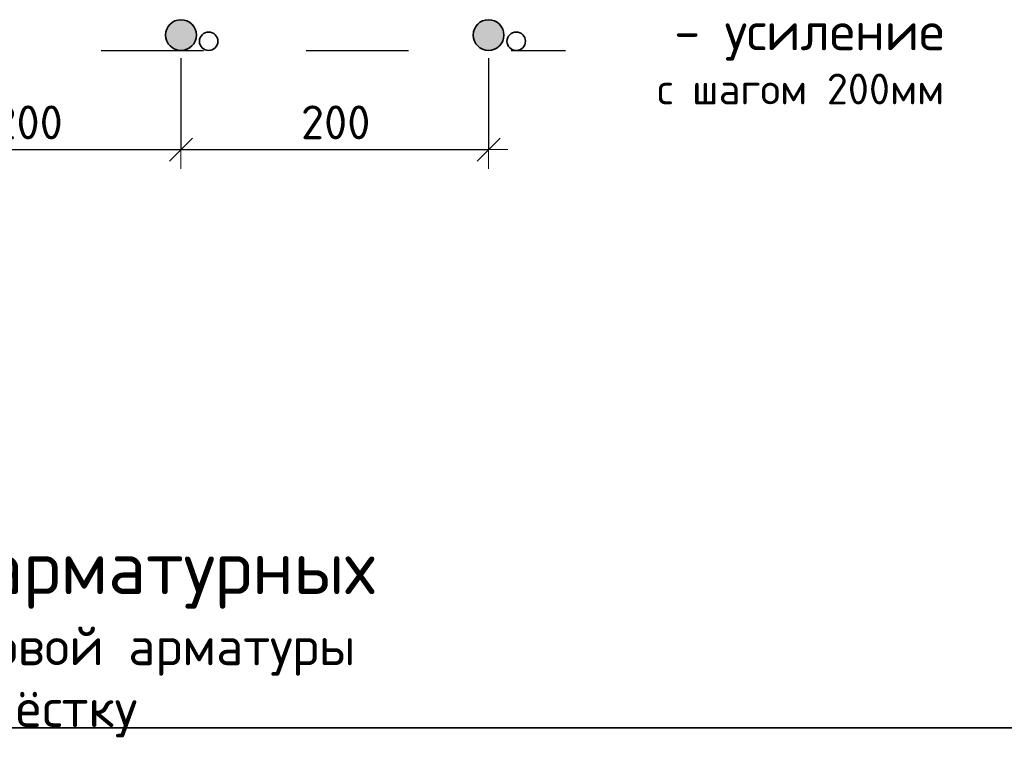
# Model space of a CAD drawing. Header units: metres. Extents: x -38 to 102, y -15 to 21.
# Tile 208 of 229: x 76.585 to 77.545, y 7.365 to 8.067. Entities that reach past the tile are written whole.
import ezdxf

# ---------------------------------------------------------------- set-up
doc = ezdxf.new("R2010")
doc.units = ezdxf.units.M
doc.header["$PDMODE"] = 65
doc.linetypes.add('______2', pattern=[0.0405, 0.03, -0.0105])
for name, color, linetype in [('XR$3$_3898', 7, 'Continuous'), ('XR$4$_3898', 7, 'Continuous'), ('XR$6$_3898', 7, 'Continuous')]:
    doc.layers.add(name, color=color, linetype=linetype)
for name, color, linetype, lineweight in [('XR$3$Размерная линия_ общее', 7, 'Continuous', 13), ('XR$4$Размерная линия_ общее', 7, 'Continuous', 13), ('XR$5$Текст_ примечание', 7, 'Continuous', 13), ('XR$6$Размерная линия_ общее', 7, 'Continuous', 13)]:
    doc.layers.add(name, color=color, linetype=linetype, lineweight=lineweight)
doc.styles.add('ISOCPEUR', font='txt')
doc.dimstyles.new('DIMSTYLE_8', dxfattribs={"dimtxt": 0.033, "dimasz": 0.0375, "dimexe": 0, "dimexo": 0, "dimgap": 0.0165, "dimtad": 2, "dimdec": 0, "dimlfac": 1000, "dimrnd": 1, "dimzin": 12, "dimdsep": 46, "dimtxsty": 'ISOCPEUR', "dimblk1": 'ALL_ML_STRICH', "dimblk2": 'ALL_ML_STRICH', "dimsah": 1, "dimcen": 0, "dimclrd": 7, "dimclre": 256, "dimclrt": 7, "dimadec": 0, "dimazin": 0, "dimtfac": 1, "dimtdec": 0, "dimtix": 1, "dimtmove": 2, "dimatfit": 3, "dimfxl": 0, "dimtzin": 0, "dimlwd": 0, "dimlwe": -3, "dimarcsym": 0})

# ---------------------------------------------------------------- blocks, each defined once
blk = doc.blocks.new('ALL_ML_STRICH')
at = {"color": 0, "linetype": 'ByBlock', "lineweight": -2}
for p, q in [((-0.3, -0.3), (0.3, 0.3)), ((0, -0.5), (0, 0.5)), ((-1, 0), (0.5, 0))]:
    blk.add_line(p, q, dxfattribs=at)
blk = doc.blocks.new('*D66')
at = {"layer": 'DEFPOINTS', "color": 7, "linetype": 'Continuous', "lineweight": 13, "transparency": 33554687}
for p in [(76.44196, 8.05168), (76.74196, 8.05168), (76.44196, 7.94007)]:
    blk.add_point(p, dxfattribs=at)
at = {"layer": 'XR$3$Размерная линия_ общее', "color": 253, "linetype": 'Continuous', "lineweight": -2, "true_color": 0xa0a0a0, "transparency": 33554687}
for p, q in [((76.44196, 8.02918), (76.44196, 7.94007)), ((76.74196, 8.02918), (76.74196, 7.94007))]:
    blk.add_line(p, q, dxfattribs=at)
at = {"layer": 'XR$3$Размерная линия_ общее', "color": 7, "linetype": 'Continuous', "lineweight": -2, "transparency": 33554687}
blk.add_line((76.44196, 7.94007), (76.74196, 7.94007), dxfattribs=at)
at = {"layer": 'XR$3$Размерная линия_ общее', "color": 7, "linetype": 'Continuous', "lineweight": 13, "transparency": 33554687, "xscale": 0.0375, "yscale": 0.0375, "zscale": 0.0375, "rotation": 180}
blk.add_blockref('ALL_ML_STRICH', (76.44196, 7.94007), dxfattribs=at)
at = {"layer": 'XR$3$Размерная линия_ общее', "color": 7, "linetype": 'Continuous', "lineweight": 13, "transparency": 33554687, "xscale": 0.0375, "yscale": 0.0375, "zscale": 0.0375}
blk.add_blockref('ALL_ML_STRICH', (76.74196, 7.94007), dxfattribs=at)
at = {"layer": 'XR$3$Размерная линия_ общее', "color": 7, "linetype": 'Continuous', "lineweight": 13, "transparency": 33554687, "insert": (76.55896, 7.98307), "char_height": 0.033, "width": 0.00165, "attachment_point": 1, "line_spacing_factor": 0.60241, "style": 'ISOCPEUR'}
blk.add_mtext('200', dxfattribs=at)
blk = doc.blocks.new('*D67')
at = {"layer": 'DEFPOINTS', "color": 7, "linetype": 'Continuous', "lineweight": 13, "transparency": 33554687}
for p in [(76.74196, 8.05168), (77.04196, 8.05168), (76.74196, 7.94007)]:
    blk.add_point(p, dxfattribs=at)
at = {"layer": 'XR$3$Размерная линия_ общее', "color": 253, "linetype": 'Continuous', "lineweight": -2, "true_color": 0xa0a0a0, "transparency": 33554687}
for p, q in [((76.74196, 8.02918), (76.74196, 7.94007)), ((77.04196, 8.02918), (77.04196, 7.94007))]:
    blk.add_line(p, q, dxfattribs=at)
at = {"layer": 'XR$3$Размерная линия_ общее', "color": 7, "linetype": 'Continuous', "lineweight": -2, "transparency": 33554687}
blk.add_line((76.74196, 7.94007), (77.04196, 7.94007), dxfattribs=at)
at = {"layer": 'XR$3$Размерная линия_ общее', "color": 7, "linetype": 'Continuous', "lineweight": 13, "transparency": 33554687, "xscale": 0.0375, "yscale": 0.0375, "zscale": 0.0375, "rotation": 180}
blk.add_blockref('ALL_ML_STRICH', (76.74196, 7.94007), dxfattribs=at)
at = {"layer": 'XR$3$Размерная линия_ общее', "color": 7, "linetype": 'Continuous', "lineweight": 13, "transparency": 33554687, "xscale": 0.0375, "yscale": 0.0375, "zscale": 0.0375}
blk.add_blockref('ALL_ML_STRICH', (77.04196, 7.94007), dxfattribs=at)
at = {"layer": 'XR$3$Размерная линия_ общее', "color": 7, "linetype": 'Continuous', "lineweight": 13, "transparency": 33554687, "insert": (76.85896, 7.98307), "char_height": 0.033, "width": 0.00165, "attachment_point": 1, "line_spacing_factor": 0.60241, "style": 'ISOCPEUR'}
blk.add_mtext('200', dxfattribs=at)
blk = doc.blocks.new('*D302')
at = {"layer": 'DEFPOINTS', "color": 7, "linetype": 'Continuous', "lineweight": 13, "transparency": 33554687}
for p in [(76.44196, 8.05168), (76.74196, 8.05168), (76.44196, 7.94007)]:
    blk.add_point(p, dxfattribs=at)
at = {"layer": 'XR$4$Размерная линия_ общее', "color": 253, "linetype": 'Continuous', "lineweight": -2, "true_color": 0xa0a0a0, "transparency": 33554687}
for p, q in [((76.44196, 8.02918), (76.44196, 7.94007)), ((76.74196, 8.02918), (76.74196, 7.94007))]:
    blk.add_line(p, q, dxfattribs=at)
at = {"layer": 'XR$4$Размерная линия_ общее', "color": 7, "linetype": 'Continuous', "lineweight": -2, "transparency": 33554687}
blk.add_line((76.44196, 7.94007), (76.74196, 7.94007), dxfattribs=at)
at = {"layer": 'XR$4$Размерная линия_ общее', "color": 7, "linetype": 'Continuous', "lineweight": 13, "transparency": 33554687, "xscale": 0.0375, "yscale": 0.0375, "zscale": 0.0375, "rotation": 180}
blk.add_blockref('ALL_ML_STRICH', (76.44196, 7.94007), dxfattribs=at)
at = {"layer": 'XR$4$Размерная линия_ общее', "color": 7, "linetype": 'Continuous', "lineweight": 13, "transparency": 33554687, "xscale": 0.0375, "yscale": 0.0375, "zscale": 0.0375}
blk.add_blockref('ALL_ML_STRICH', (76.74196, 7.94007), dxfattribs=at)
at = {"layer": 'XR$4$Размерная линия_ общее', "color": 7, "linetype": 'Continuous', "lineweight": 13, "transparency": 33554687, "insert": (76.55896, 7.98307), "char_height": 0.033, "width": 0.00165, "attachment_point": 1, "line_spacing_factor": 0.60241, "style": 'ISOCPEUR'}
blk.add_mtext('200', dxfattribs=at)
blk = doc.blocks.new('*D303')
at = {"layer": 'DEFPOINTS', "color": 7, "linetype": 'Continuous', "lineweight": 13, "transparency": 33554687}
for p in [(76.74196, 8.05168), (77.04196, 8.05168), (76.74196, 7.94007)]:
    blk.add_point(p, dxfattribs=at)
at = {"layer": 'XR$4$Размерная линия_ общее', "color": 253, "linetype": 'Continuous', "lineweight": -2, "true_color": 0xa0a0a0, "transparency": 33554687}
for p, q in [((76.74196, 8.02918), (76.74196, 7.94007)), ((77.04196, 8.02918), (77.04196, 7.94007))]:
    blk.add_line(p, q, dxfattribs=at)
at = {"layer": 'XR$4$Размерная линия_ общее', "color": 7, "linetype": 'Continuous', "lineweight": -2, "transparency": 33554687}
blk.add_line((76.74196, 7.94007), (77.04196, 7.94007), dxfattribs=at)
at = {"layer": 'XR$4$Размерная линия_ общее', "color": 7, "linetype": 'Continuous', "lineweight": 13, "transparency": 33554687, "xscale": 0.0375, "yscale": 0.0375, "zscale": 0.0375, "rotation": 180}
blk.add_blockref('ALL_ML_STRICH', (76.74196, 7.94007), dxfattribs=at)
at = {"layer": 'XR$4$Размерная линия_ общее', "color": 7, "linetype": 'Continuous', "lineweight": 13, "transparency": 33554687, "xscale": 0.0375, "yscale": 0.0375, "zscale": 0.0375}
blk.add_blockref('ALL_ML_STRICH', (77.04196, 7.94007), dxfattribs=at)
at = {"layer": 'XR$4$Размерная линия_ общее', "color": 7, "linetype": 'Continuous', "lineweight": 13, "transparency": 33554687, "insert": (76.85896, 7.98307), "char_height": 0.033, "width": 0.00165, "attachment_point": 1, "line_spacing_factor": 0.60241, "style": 'ISOCPEUR'}
blk.add_mtext('200', dxfattribs=at)
blk = doc.blocks.new('*D596')
at = {"layer": 'DEFPOINTS', "color": 7, "linetype": 'Continuous', "lineweight": 13, "transparency": 33554687}
for p in [(76.44196, 8.05168), (76.74196, 8.05168), (76.44196, 7.94007)]:
    blk.add_point(p, dxfattribs=at)
at = {"layer": 'XR$6$Размерная линия_ общее', "color": 253, "linetype": 'Continuous', "lineweight": -2, "true_color": 0xa0a0a0, "transparency": 33554687}
for p, q in [((76.44196, 8.02918), (76.44196, 7.94007)), ((76.74196, 8.02918), (76.74196, 7.94007))]:
    blk.add_line(p, q, dxfattribs=at)
at = {"layer": 'XR$6$Размерная линия_ общее', "color": 7, "linetype": 'Continuous', "lineweight": -2, "transparency": 33554687}
blk.add_line((76.44196, 7.94007), (76.74196, 7.94007), dxfattribs=at)
at = {"layer": 'XR$6$Размерная линия_ общее', "color": 7, "linetype": 'Continuous', "lineweight": 13, "transparency": 33554687, "xscale": 0.0375, "yscale": 0.0375, "zscale": 0.0375, "rotation": 180}
blk.add_blockref('ALL_ML_STRICH', (76.44196, 7.94007), dxfattribs=at)
at = {"layer": 'XR$6$Размерная линия_ общее', "color": 7, "linetype": 'Continuous', "lineweight": 13, "transparency": 33554687, "xscale": 0.0375, "yscale": 0.0375, "zscale": 0.0375}
blk.add_blockref('ALL_ML_STRICH', (76.74196, 7.94007), dxfattribs=at)
at = {"layer": 'XR$6$Размерная линия_ общее', "color": 7, "linetype": 'Continuous', "lineweight": 13, "transparency": 33554687, "insert": (76.55896, 7.98307), "char_height": 0.033, "width": 0.00165, "attachment_point": 1, "line_spacing_factor": 0.60241, "style": 'ISOCPEUR'}
blk.add_mtext('200', dxfattribs=at)
blk = doc.blocks.new('*D597')
at = {"layer": 'DEFPOINTS', "color": 7, "linetype": 'Continuous', "lineweight": 13, "transparency": 33554687}
for p in [(76.74196, 8.05168), (77.04196, 8.05168), (76.74196, 7.94007)]:
    blk.add_point(p, dxfattribs=at)
at = {"layer": 'XR$6$Размерная линия_ общее', "color": 253, "linetype": 'Continuous', "lineweight": -2, "true_color": 0xa0a0a0, "transparency": 33554687}
for p, q in [((76.74196, 8.02918), (76.74196, 7.94007)), ((77.04196, 8.02918), (77.04196, 7.94007))]:
    blk.add_line(p, q, dxfattribs=at)
at = {"layer": 'XR$6$Размерная линия_ общее', "color": 7, "linetype": 'Continuous', "lineweight": -2, "transparency": 33554687}
blk.add_line((76.74196, 7.94007), (77.04196, 7.94007), dxfattribs=at)
at = {"layer": 'XR$6$Размерная линия_ общее', "color": 7, "linetype": 'Continuous', "lineweight": 13, "transparency": 33554687, "xscale": 0.0375, "yscale": 0.0375, "zscale": 0.0375, "rotation": 180}
blk.add_blockref('ALL_ML_STRICH', (76.74196, 7.94007), dxfattribs=at)
at = {"layer": 'XR$6$Размерная линия_ общее', "color": 7, "linetype": 'Continuous', "lineweight": 13, "transparency": 33554687, "xscale": 0.0375, "yscale": 0.0375, "zscale": 0.0375}
blk.add_blockref('ALL_ML_STRICH', (77.04196, 7.94007), dxfattribs=at)
at = {"layer": 'XR$6$Размерная линия_ общее', "color": 7, "linetype": 'Continuous', "lineweight": 13, "transparency": 33554687, "insert": (76.85896, 7.98307), "char_height": 0.033, "width": 0.00165, "attachment_point": 1, "line_spacing_factor": 0.60241, "style": 'ISOCPEUR'}
blk.add_mtext('200', dxfattribs=at)

msp = doc.modelspace()

# ---------------------------------------------------------------- hatches: boundary and pattern name
at = {"linetype": 'Continuous', "lineweight": 25, "true_color": 0xa2a2a2, "transparency": 33554687}
for points in [[(76.75386, 8.06081), (76.75257, 8.06228), (76.7511, 8.06358), (76.74946, 8.06467), (76.7477, 8.06553), (76.74585, 8.06617), (76.74392, 8.06655), (76.74196, 8.06668), (76.74001, 8.06655), (76.73808, 8.06617), (76.73622, 8.06553), (76.73446, 8.06467), (76.73283, 8.06358), (76.73136, 8.06228), (76.73006, 8.06081), (76.72897, 8.05918), (76.72811, 8.05742), (76.72748, 8.05556), (76.72709, 8.05363), (76.72696, 8.05168), (76.72709, 8.04972), (76.72748, 8.04779), (76.72811, 8.04594), (76.72897, 8.04418), (76.73006, 8.04255), (76.73136, 8.04107), (76.73283, 8.03978), (76.73446, 8.03869), (76.73622, 8.03782), (76.73808, 8.03719), (76.74001, 8.0368), (76.74196, 8.03668), (76.74392, 8.0368), (76.74585, 8.03719), (76.7477, 8.03782), (76.74946, 8.03869), (76.7511, 8.03978), (76.75257, 8.04107), (76.75386, 8.04255), (76.75495, 8.04418), (76.75582, 8.04594), (76.75645, 8.04779), (76.75684, 8.04972), (76.75696, 8.05168), (76.75684, 8.05363), (76.75645, 8.05556), (76.75582, 8.05742), (76.75495, 8.05918)], [(76.75386, 8.06081), (76.75257, 8.06228), (76.7511, 8.06358), (76.74946, 8.06467), (76.7477, 8.06553), (76.74585, 8.06617), (76.74392, 8.06655), (76.74196, 8.06668), (76.74001, 8.06655), (76.73808, 8.06617), (76.73622, 8.06553), (76.73446, 8.06467), (76.73283, 8.06358), (76.73136, 8.06228), (76.73006, 8.06081), (76.72897, 8.05918), (76.72811, 8.05742), (76.72748, 8.05556), (76.72709, 8.05363), (76.72696, 8.05168), (76.72709, 8.04972), (76.72748, 8.04779), (76.72811, 8.04594), (76.72897, 8.04418), (76.73006, 8.04255), (76.73136, 8.04107), (76.73283, 8.03978), (76.73446, 8.03869), (76.73622, 8.03782), (76.73808, 8.03719), (76.74001, 8.0368), (76.74196, 8.03668), (76.74392, 8.0368), (76.74585, 8.03719), (76.7477, 8.03782), (76.74946, 8.03869), (76.7511, 8.03978), (76.75257, 8.04107), (76.75386, 8.04255), (76.75495, 8.04418), (76.75582, 8.04594), (76.75645, 8.04779), (76.75684, 8.04972), (76.75696, 8.05168), (76.75684, 8.05363), (76.75645, 8.05556), (76.75582, 8.05742), (76.75495, 8.05918)], [(76.75386, 8.06081), (76.75257, 8.06228), (76.7511, 8.06358), (76.74946, 8.06467), (76.7477, 8.06553), (76.74585, 8.06617), (76.74392, 8.06655), (76.74196, 8.06668), (76.74001, 8.06655), (76.73808, 8.06617), (76.73622, 8.06553), (76.73446, 8.06467), (76.73283, 8.06358), (76.73136, 8.06228), (76.73006, 8.06081), (76.72897, 8.05918), (76.72811, 8.05742), (76.72748, 8.05556), (76.72709, 8.05363), (76.72696, 8.05168), (76.72709, 8.04972), (76.72748, 8.04779), (76.72811, 8.04594), (76.72897, 8.04418), (76.73006, 8.04255), (76.73136, 8.04107), (76.73283, 8.03978), (76.73446, 8.03869), (76.73622, 8.03782), (76.73808, 8.03719), (76.74001, 8.0368), (76.74196, 8.03668), (76.74392, 8.0368), (76.74585, 8.03719), (76.7477, 8.03782), (76.74946, 8.03869), (76.7511, 8.03978), (76.75257, 8.04107), (76.75386, 8.04255), (76.75495, 8.04418), (76.75582, 8.04594), (76.75645, 8.04779), (76.75684, 8.04972), (76.75696, 8.05168), (76.75684, 8.05363), (76.75645, 8.05556), (76.75582, 8.05742), (76.75495, 8.05918)], [(77.05386, 8.06081), (77.05257, 8.06228), (77.0511, 8.06358), (77.04946, 8.06467), (77.0477, 8.06553), (77.04585, 8.06617), (77.04392, 8.06655), (77.04196, 8.06668), (77.04001, 8.06655), (77.03808, 8.06617), (77.03622, 8.06553), (77.03446, 8.06467), (77.03283, 8.06358), (77.03136, 8.06228), (77.03006, 8.06081), (77.02897, 8.05918), (77.02811, 8.05742), (77.02748, 8.05556), (77.02709, 8.05363), (77.02696, 8.05168), (77.02709, 8.04972), (77.02748, 8.04779), (77.02811, 8.04594), (77.02897, 8.04418), (77.03006, 8.04255), (77.03136, 8.04107), (77.03283, 8.03978), (77.03446, 8.03869), (77.03622, 8.03782), (77.03808, 8.03719), (77.04001, 8.0368), (77.04196, 8.03668), (77.04392, 8.0368), (77.04585, 8.03719), (77.0477, 8.03782), (77.04946, 8.03869), (77.0511, 8.03978), (77.05257, 8.04107), (77.05386, 8.04255), (77.05495, 8.04418), (77.05582, 8.04594), (77.05645, 8.04779), (77.05684, 8.04972), (77.05696, 8.05168), (77.05684, 8.05363), (77.05645, 8.05556), (77.05582, 8.05742), (77.05495, 8.05918)], [(77.05386, 8.06081), (77.05257, 8.06228), (77.0511, 8.06358), (77.04946, 8.06467), (77.0477, 8.06553), (77.04585, 8.06617), (77.04392, 8.06655), (77.04196, 8.06668), (77.04001, 8.06655), (77.03808, 8.06617), (77.03622, 8.06553), (77.03446, 8.06467), (77.03283, 8.06358), (77.03136, 8.06228), (77.03006, 8.06081), (77.02897, 8.05918), (77.02811, 8.05742), (77.02748, 8.05556), (77.02709, 8.05363), (77.02696, 8.05168), (77.02709, 8.04972), (77.02748, 8.04779), (77.02811, 8.04594), (77.02897, 8.04418), (77.03006, 8.04255), (77.03136, 8.04107), (77.03283, 8.03978), (77.03446, 8.03869), (77.03622, 8.03782), (77.03808, 8.03719), (77.04001, 8.0368), (77.04196, 8.03668), (77.04392, 8.0368), (77.04585, 8.03719), (77.0477, 8.03782), (77.04946, 8.03869), (77.0511, 8.03978), (77.05257, 8.04107), (77.05386, 8.04255), (77.05495, 8.04418), (77.05582, 8.04594), (77.05645, 8.04779), (77.05684, 8.04972), (77.05696, 8.05168), (77.05684, 8.05363), (77.05645, 8.05556), (77.05582, 8.05742), (77.05495, 8.05918)], [(77.05386, 8.06081), (77.05257, 8.06228), (77.0511, 8.06358), (77.04946, 8.06467), (77.0477, 8.06553), (77.04585, 8.06617), (77.04392, 8.06655), (77.04196, 8.06668), (77.04001, 8.06655), (77.03808, 8.06617), (77.03622, 8.06553), (77.03446, 8.06467), (77.03283, 8.06358), (77.03136, 8.06228), (77.03006, 8.06081), (77.02897, 8.05918), (77.02811, 8.05742), (77.02748, 8.05556), (77.02709, 8.05363), (77.02696, 8.05168), (77.02709, 8.04972), (77.02748, 8.04779), (77.02811, 8.04594), (77.02897, 8.04418), (77.03006, 8.04255), (77.03136, 8.04107), (77.03283, 8.03978), (77.03446, 8.03869), (77.03622, 8.03782), (77.03808, 8.03719), (77.04001, 8.0368), (77.04196, 8.03668), (77.04392, 8.0368), (77.04585, 8.03719), (77.0477, 8.03782), (77.04946, 8.03869), (77.0511, 8.03978), (77.05257, 8.04107), (77.05386, 8.04255), (77.05495, 8.04418), (77.05582, 8.04594), (77.05645, 8.04779), (77.05684, 8.04972), (77.05696, 8.05168), (77.05684, 8.05363), (77.05645, 8.05556), (77.05582, 8.05742), (77.05495, 8.05918)]]:
    msp.add_hatch(color=253, dxfattribs=at).paths.add_polyline_path(points)

# ---------------------------------------------------------------- linework, layer by layer
at = {"color": 8, "linetype": '______2', "lineweight": -3, "true_color": 0x737373, "transparency": 33554687}
msp.add_line((76.06396, 8.03668), (77.11696, 8.03668), dxfattribs=at)
msp.add_line((76.06396, 8.03668), (77.11696, 8.03668), dxfattribs=at)
msp.add_line((76.06396, 8.03668), (77.11696, 8.03668), dxfattribs=at)
at = {"layer": 'XR$3$_3898', "color": 7, "linetype": 'Continuous', "lineweight": 35, "transparency": 33554687}
for centre, radius in [((76.74196, 8.05168), 0.015), ((77.04196, 8.05168), 0.015), ((76.76896, 8.04568), 0.009), ((77.06896, 8.04568), 0.009)]:
    msp.add_circle(centre, radius, dxfattribs=at)
at = {"layer": 'XR$4$_3898', "color": 7, "linetype": 'Continuous', "lineweight": 35, "transparency": 33554687}
for centre, radius in [((76.74196, 8.05168), 0.015), ((77.04196, 8.05168), 0.015), ((76.76896, 8.04568), 0.009), ((77.06896, 8.04568), 0.009)]:
    msp.add_circle(centre, radius, dxfattribs=at)
at = {"layer": 'XR$5$Текст_ примечание', "color": 7, "linetype": 'Continuous', "lineweight": 35, "transparency": 33554687}
msp.add_line((70.47573, 7.37641), (88.97573, 7.37641), dxfattribs=at)
at = {"layer": 'XR$5$Текст_ примечание', "color": 7, "linetype": 'Continuous', "lineweight": 13, "transparency": 33554687}
msp.add_line((88.97573, 7.37641), (70.47573, 7.37641), dxfattribs=at)
at = {"layer": 'XR$6$_3898', "color": 7, "linetype": 'Continuous', "lineweight": 35, "transparency": 33554687}
for centre, radius in [((76.74196, 8.05168), 0.015), ((77.04196, 8.05168), 0.015), ((76.76896, 8.04568), 0.009), ((77.06896, 8.04568), 0.009)]:
    msp.add_circle(centre, radius, dxfattribs=at)

# ---------------------------------------------------------------- texts
at = {"color": 7, "linetype": 'Continuous', "lineweight": 13, "transparency": 33554687, "line_spacing_factor": 0.963855}
for s, insert, char_height, width, attachment_point in [('\\A1;{\\fISOCPEUR|i0|b0;\\H0.037500;\\W1.000000;\\C7;- усиление}\\P{\\fISOCPEUR|i0|b0;\\H0.030000;\\W1.000000;\\C7;с шагом 200мм}\\P', (77.48651, 8.07438), 0.0375, 0.3550313, 3), ('\\A1;{\\fISOCPEUR|i0|b0;\\H0.037500;\\W1.000000;\\C7;- усиление}\\P{\\fISOCPEUR|i0|b0;\\H0.030000;\\W1.000000;\\C7;с шагом 200мм}\\P', (77.48651, 8.07438), 0.0375, 0.3550313, 3), ('\\A1;{\\fISOCPEUR|i0|b0;\\H0.037500;\\W1.000000;\\C7;- усиление}\\P{\\fISOCPEUR|i0|b0;\\H0.030000;\\W1.000000;\\C7;с шагом 200мм}\\P', (77.48651, 8.07438), 0.0375, 0.3550313, 3), ('\\A1;{\\fISOCPEUR|i0|b0;\\H0.052500;\\W1.000000;\\C7;Стыковка арматурных}\\P{\\fISOCPEUR|i0|b0;\\H0.037500;\\W1.000000;\\C7;стержней фоновой арматуры}\\P{\\fISOCPEUR|i0|b0;\\H0.037500;\\W1.000000;\\C7;внахлёстку}\\P', (76.57365, 7.55916), 0.0525, 0.9380437, 2), ('\\A1;{\\fISOCPEUR|i0|b0;\\H0.052500;\\W1.000000;\\C7;Стыковка арматурных}\\P{\\fISOCPEUR|i0|b0;\\H0.037500;\\W1.000000;\\C7;стержней фоновой арматуры}\\P{\\fISOCPEUR|i0|b0;\\H0.037500;\\W1.000000;\\C7;внахлёстку}\\P', (76.57365, 7.55916), 0.0525, 0.9380437, 2), ('\\A1;{\\fISOCPEUR|i0|b0;\\H0.052500;\\W1.000000;\\C7;Стыковка арматурных}\\P{\\fISOCPEUR|i0|b0;\\H0.037500;\\W1.000000;\\C7;стержней фоновой арматуры}\\P{\\fISOCPEUR|i0|b0;\\H0.037500;\\W1.000000;\\C7;внахлёстку}\\P', (76.57365, 7.55916), 0.0525, 0.9380437, 2)]:
    msp.add_mtext(s, dxfattribs=dict(at, insert=insert, char_height=char_height, width=width, attachment_point=attachment_point))

# ---------------------------------------------------------------- dimensions: what is measured, and where the dimension line sits
at = {"layer": 'XR$3$Размерная линия_ общее', "color": 7, "linetype": 'Continuous', "lineweight": 13, "transparency": 33554687}
for base, p1, p2, picture, middle in [((76.74196, 7.94007), (76.44196, 8.02918), (76.74196, 8.02918), '*D66', (76.59196, 7.95657)), ((77.04196, 7.94007), (76.74196, 8.02918), (77.04196, 8.02918), '*D67', (76.89196, 7.95657))]:
    dim = msp.add_linear_dim(base=base, p1=p1, p2=p2, text='200', dimstyle='DIMSTYLE_8', override={"dimpost": '<>', "dimclrd": 7, "dimclre": 253, "dimclrt": 7, "dimlwd": 0, "dimlwe": 65533}, dxfattribs=at)
    dim.commit()
    dim.dimension.update_dxf_attribs({"geometry": picture, "text_midpoint": middle, "dimtype": 160})
at = {"layer": 'XR$4$Размерная линия_ общее', "color": 7, "linetype": 'Continuous', "lineweight": 13, "transparency": 33554687}
for base, p1, p2, picture, middle in [((76.74196, 7.94007), (76.44196, 8.02918), (76.74196, 8.02918), '*D302', (76.59196, 7.95657)), ((77.04196, 7.94007), (76.74196, 8.02918), (77.04196, 8.02918), '*D303', (76.89196, 7.95657))]:
    dim = msp.add_linear_dim(base=base, p1=p1, p2=p2, text='200', dimstyle='DIMSTYLE_8', override={"dimpost": '<>', "dimclrd": 7, "dimclre": 253, "dimclrt": 7, "dimlwd": 0, "dimlwe": 65533}, dxfattribs=at)
    dim.commit()
    dim.dimension.update_dxf_attribs({"geometry": picture, "text_midpoint": middle, "dimtype": 160})
at = {"layer": 'XR$6$Размерная линия_ общее', "color": 7, "linetype": 'Continuous', "lineweight": 13, "transparency": 33554687}
for base, p1, p2, picture, middle in [((76.74196, 7.94007), (76.44196, 8.02918), (76.74196, 8.02918), '*D596', (76.59196, 7.95657)), ((77.04196, 7.94007), (76.74196, 8.02918), (77.04196, 8.02918), '*D597', (76.89196, 7.95657))]:
    dim = msp.add_linear_dim(base=base, p1=p1, p2=p2, text='200', dimstyle='DIMSTYLE_8', override={"dimpost": '<>', "dimclrd": 7, "dimclre": 253, "dimclrt": 7, "dimlwd": 0, "dimlwe": 65533}, dxfattribs=at)
    dim.commit()
    dim.dimension.update_dxf_attribs({"geometry": picture, "text_midpoint": middle, "dimtype": 160})

doc.saveas('drawing.dxf')
